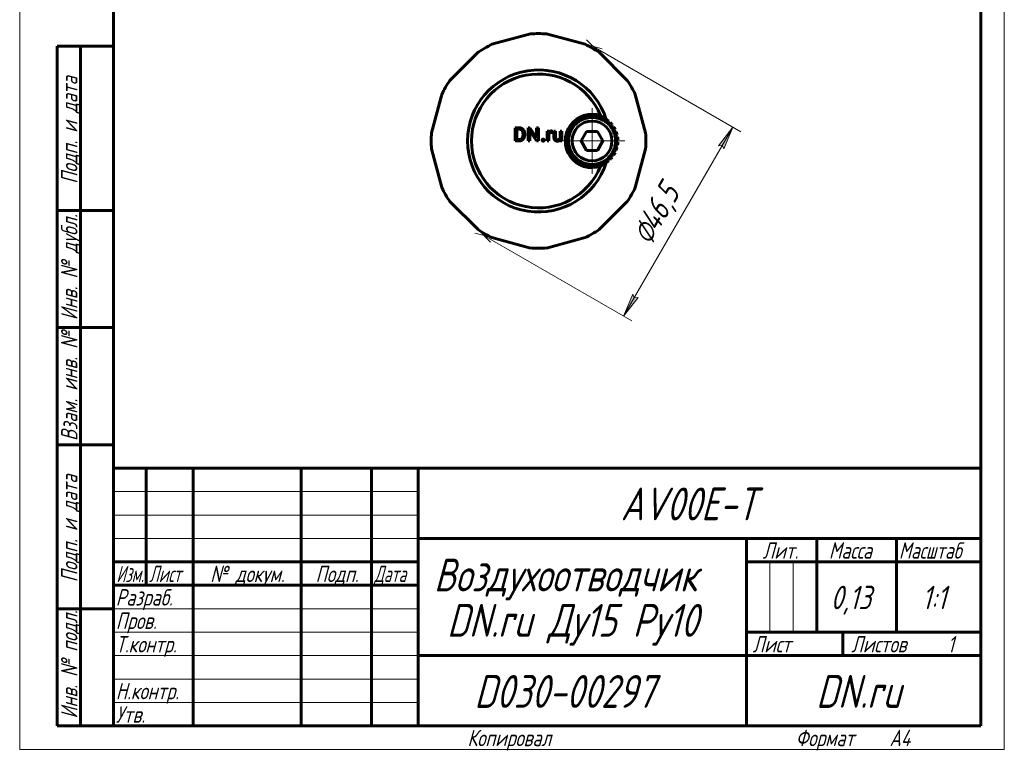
# Model space of a CAD drawing. Header units: millimetres. Extents: x 0 to 210, y 0 to 297.
# Tile 1 of 2: x 0 to 210, y 0 to 156. Entities that reach past the tile are written whole.
import ezdxf

# ---------------------------------------------------------------- set-up
doc = ezdxf.new("R2010")
doc.units = ezdxf.units.MM
for name, pattern in [('K5LT_AXLED', [12, 7.5, -1.5, 1.5, -1.5]), ('K5LT_BASIC', [0]), ('K5LT_THIN', [0])]:
    doc.linetypes.add(name, pattern=pattern)
doc.layers.add('Системный слой', color=7, linetype='Continuous')
doc.layers.add('Системный слой (1)', color=7, linetype='Continuous', true_color=0x6c6c6c)
doc.styles.add('KDIMTEXTSTYLE', font='txt', dxfattribs={"width": 0.96, "oblique": 15, "height": 5})
doc.styles.add('KTEXTSTYLE', font='txt', dxfattribs={"width": 0.96, "height": 5})
doc.dimstyles.new('KDIMSTYLE (1.00)', dxfattribs={"dimtxt": 5, "dimasz": 1, "dimexe": 2, "dimexo": 0, "dimgap": 1, "dimtad": 1, "dimtxsty": 'KDIMTEXTSTYLE', "dimsah": 1, "dimcen": 0, "dimdle": 1, "dimadec": 0, "dimazin": 0, "dimtfac": 0.667, "dimtmove": 0, "dimatfit": 3, "dimfxl": 1, "dimtvp": 1, "dimtolj": 1, "dimtzin": 0, "dimarcsym": 0})

# ---------------------------------------------------------------- blocks, each defined once
blk = doc.blocks.new('U9')
at = {"layer": 'Системный слой (1)', "color": 143, "linetype": 'K5LT_BASIC', "lineweight": 60, "true_color": 0x33acca}
for p, q in [((123.9, 135.19), (124.07, 135.07)), ((124.07, 135.07), (124.25, 134.93)), ((124.25, 134.93), (124.43, 134.77)), ((124.6, 134.59), (124.67, 134.5)), ((124.67, 134.5), (124.75, 134.4)), ((124.75, 134.4), (124.82, 134.3))]:
    blk.add_line(p, q, dxfattribs=at)
blk = doc.blocks.new('U10')
at = {"layer": 'Системный слой (1)', "color": 143, "linetype": 'K5LT_BASIC', "lineweight": 60, "true_color": 0x33acca}
for p, q in [((124.07, 124.53), (123.9, 124.41)), ((124.25, 124.67), (124.07, 124.53)), ((124.43, 124.83), (124.25, 124.67)), ((124.67, 125.11), (124.6, 125.02)), ((124.75, 125.2), (124.67, 125.11)), ((124.82, 125.3), (124.75, 125.2))]:
    blk.add_line(p, q, dxfattribs=at)
blk = doc.blocks.new('U11')
at = {"layer": 'Системный слой (1)', "color": 30, "linetype": 'K5LT_AXLED', "lineweight": 18, "true_color": 0xff8000}
for q in [(122.07, 136.8), (115.07, 129.8), (129.07, 129.8), (122.07, 122.8)]:
    blk.add_line((122.07, 129.8), q, dxfattribs=at)
blk = doc.blocks.new('U12')
at = {"layer": 'Системный слой (1)', "color": 7, "linetype": 'K5LT_THIN', "lineweight": 18, "true_color": 0xffffff}
for p, q in [((123.57, 148.72), (120.9, 151.39)), ((124.25, 149.46), (120.61, 150.43))]:
    blk.add_line(p, q, dxfattribs=at)
blk = doc.blocks.new('U13')
at = {"layer": 'Системный слой (1)', "color": 7, "linetype": 'K5LT_THIN', "lineweight": 18, "true_color": 0xffffff}
for p, q in [((97.09, 110.15), (100.73, 109.17)), ((97.77, 110.88), (100.44, 108.21))]:
    blk.add_line(p, q, dxfattribs=at)
blk = doc.blocks.new('D3')
at = {"layer": 'Системный слой (1)'}
for points in [[(150.17, 128.12), (152.1, 132.78), (149.03, 128.78), (149.85, 128.88)], [(128.81, 92.43), (131.88, 96.43), (131.06, 96.33), (130.74, 97.09)]]:
    blk.add_hatch(color=7, dxfattribs=at).paths.add_polyline_path(points)
at = {"layer": 'Системный слой (1)', "color": 7, "linetype": 'K5LT_THIN', "lineweight": 18, "true_color": 0xffffff}
for p, q in [((122.32, 149.97), (153.83, 131.78)), ((149.03, 128.78), (152.1, 132.78)), ((152.1, 132.78), (150.17, 128.12)), ((149.85, 128.88), (149.03, 128.78)), ((150.17, 128.12), (149.85, 128.88)), ((128.81, 92.43), (130.74, 97.09)), ((130.74, 97.09), (131.06, 96.33)), ((131.88, 96.43), (128.81, 92.43)), ((131.06, 96.33), (131.88, 96.43))]:
    blk.add_line(p, q, dxfattribs=at)
blk.add_wipeout([(135.76, 106.47), (129.37, 110.16), (136.72, 122.9), (143.11, 119.21)]).dxf.layer = 'Системный слой (1)'
for p, q in [((152.1, 132.78), (128.81, 92.43)), ((99.02, 109.63), (130.54, 91.43))]:
    blk.add_line(p, q, dxfattribs=at)
at = {"layer": 'Системный слой (1)', "color": 7, "char_height": 5, "attachment_point": 1, "rotation": 60, "style": 'KTEXTSTYLE'}
for s, insert in [('\\fArial|b0|c204|p34;\\H5.0;\\W1.000;\\Q15;\\fGOST Type AU|b0|i0|c204|p34;\\Q15;\\W0.960;46,5', (131.71, 112.63)), ('\\fArial|b0|c204|p34;\\H5.0;\\W1.000;\\Q15;\\fGOST Type AU|b0|i0|c204|p34;\\Q15;\\W0.960;⌀', (130.05, 109.77))]:
    blk.add_mtext(s, dxfattribs=dict(at, insert=insert))
blk = doc.blocks.new('KDIMARROW_01')
at = {"layer": 'Системный слой'}
blk.add_hatch(color=0, dxfattribs=at).paths.add_polyline_path([(-5, -0.66), (0, 0), (-5, 0.66), (-4.5, 0)])
at = {"layer": 'Системный слой', "color": 0, "linetype": 'K5LT_THIN', "lineweight": 18}
for p, q in [((-4.5, 0), (-5, 0.66)), ((-5, 0.66), (0, 0)), ((0, 0), (-5, -0.66)), ((-5, -0.66), (-4.5, 0))]:
    blk.add_line(p, q, dxfattribs=at)
at = {"layer": 'Системный слой (1)', "color": 0, "linetype": 'K5LT_THIN', "lineweight": 18}
blk.add_line((110.67, 129.8), (109.67, 129.8), dxfattribs=at)
blk = doc.blocks.new('U14')
at = {"color": 7, "linetype": 'K5LT_THIN', "lineweight": 18, "true_color": 0xffffff}
for p, q in [((0, 0), (0, 297)), ((210, 297), (210, 0)), ((20, 55), (85, 55)), ((20, 50), (85, 50)), ((20, 45), (85, 45)), ((159.96, 25), (159.96, 40)), ((164.98, 25), (164.98, 40)), ((20, 30), (85, 30)), ((20, 25), (85, 25)), ((20, 20), (85, 20)), ((20, 15), (85, 15)), ((20, 10), (85, 10)), ((210, 0), (0, 0))]:
    blk.add_line(p, q, dxfattribs=at)
at = {"color": 143, "linetype": 'K5LT_BASIC', "lineweight": 60, "true_color": 0x33acca}
for p, q in [((20, 5), (20, 292)), ((205, 292), (205, 5)), ((8, 5), (8, 150)), ((20, 150), (8, 150)), ((13, 5), (13, 150)), ((20, 115), (8, 115)), ((20, 90), (8, 90)), ((20, 65), (8, 65)), ((20, 60), (205, 60)), ((20, 5), (20, 60)), ((27, 35), (27, 60)), ((37, 5), (37, 60)), ((60, 5), (60, 60)), ((75, 5), (75, 60)), ((85, 5), (85, 60)), ((85, 45), (205, 45)), ((155, 5), (155, 45)), ((170, 25), (170, 45)), ((187, 25), (187, 45)), ((20, 40), (85, 40)), ((155, 40), (170, 40)), ((170, 40), (205, 40)), ((20, 35), (85, 35)), ((20, 30), (8, 30)), ((155, 25), (205, 25)), ((175.57, 20), (175.57, 25)), ((85, 20), (155, 20)), ((155, 20), (205, 20)), ((20, 5), (8, 5)), ((205, 5), (20, 5))]:
    blk.add_line(p, q, dxfattribs=at)
at = {"color": 7, "char_height": 3.5, "attachment_point": 1, "rotation": 90, "style": 'KTEXTSTYLE'}
for s, insert in [('\\fArial|b0|c204|p34;\\H5.0;\\W1.000;\\Q15;\\fGOST Type AU|b0|i0|c204|p34;\\Q15;\\W0.960;\\H3.50;Подп. и дата', (8.82, 120.66)), ('\\fArial|b0|c204|p34;\\H5.0;\\W1.000;\\Q15;\\fGOST Type AU|b0|i0|c204|p34;\\Q15;\\W0.960;\\H3.50;Инв. № дубл.', (8.82, 91.57)), ('\\fArial|b0|c204|p34;\\H5.0;\\W1.000;\\Q15;\\fGOST Type AU|b0|i0|c204|p34;\\Q15;\\W0.960;\\H3.50;Взам. инв. №', (8.82, 65.8)), ('\\fArial|b0|c204|p34;\\H5.0;\\W1.000;\\Q15;\\fGOST Type AU|b0|i0|c204|p34;\\Q15;\\W0.960;\\H3.50;Подп. и дата', (8.82, 35.66)), ('\\fArial|b0|c204|p34;\\H5.0;\\W1.000;\\Q15;\\fGOST Type AU|b0|i0|c204|p34;\\Q15;\\W0.960;\\H3.50;Инв. № подл.', (8.82, 6.57))]:
    blk.add_mtext(s, dxfattribs=dict(at, insert=insert))
at = {"color": 7, "attachment_point": 1, "style": 'KTEXTSTYLE'}
for s, insert, char_height in [('\\fArial|b0|c204|p34;\\H5.0;\\W1.000;\\Q15;\\fGOST Type AU|b0|i0|c204|p34;\\Q15;\\W0.960;\\H7.00;AV00E-T', (128.17, 55.86), 7), ('\\fArial|b0|c204|p34;\\H5.0;\\W1.000;\\Q15;\\fGOST Type AU|b0|i0|c204|p34;\\Q15;\\W0.960;\\H3.50;Лит.', (158.47, 44.18), 3.5), ('\\fArial|b0|c204|p34;\\H5.0;\\W1.000;\\Q15;\\fGOST Type AU|b0|i0|c204|p34;\\Q15;\\W0.960;\\H3.50;Масса', (172.58, 44.18), 3.5), ('\\fArial|b0|c204|p34;\\H5.0;\\W1.000;\\Q15;\\fGOST Type AU|b0|i0|c204|p34;\\Q15;\\W0.926;\\H3.50;Масштаб', (187.52, 44.18), 3.5), ('\\fArial|b0|c204|p34;\\H5.0;\\W1.000;\\Q15;\\fGOST Type AU|b0|i0|c204|p34;\\Q15;\\W0.960;\\H7.00;Воздухоотводчик', (88.35, 40.69), 7), ('\\fArial|b0|c204|p34;\\H5.0;\\W1.000;\\Q15;\\fGOST Type AU|b0|i0|c204|p34;\\Q15;\\W0.786;\\H3.50;Изм.', (20.62, 39.18), 3.5), ('\\fArial|b0|c204|p34;\\H5.0;\\W1.000;\\Q15;\\fGOST Type AU|b0|i0|c204|p34;\\Q15;\\W0.800;\\H3.50;Лист', (27.61, 39.18), 3.5), ('\\fArial|b0|c204|p34;\\H5.0;\\W1.000;\\Q15;\\fGOST Type AU|b0|i0|c204|p34;\\Q15;\\W0.960;\\H3.50;№ докум.', (40.63, 39.18), 3.5), ('\\fArial|b0|c204|p34;\\H5.0;\\W1.000;\\Q15;\\fGOST Type AU|b0|i0|c204|p34;\\Q15;\\W0.960;\\H3.50;Подп.', (63.1, 39.18), 3.5), ('\\fArial|b0|c204|p34;\\H5.0;\\W1.000;\\Q15;\\fGOST Type AU|b0|i0|c204|p34;\\Q15;\\W0.800;\\H3.50;Дата', (75.61, 39.18), 3.5), ('\\fArial|b0|c204|p34;\\H5.0;\\W1.000;\\Q15;\\fGOST Type AU|b0|i0|c204|p34;\\Q15;\\W0.960;\\H3.50;Разраб.', (20.5, 34.18), 3.5), ('\\fArial|b0|c204|p34;\\H5.0;\\W1.000;\\Q15;\\fGOST Type AU|b0|i0|c204|p34;\\Q15;\\W0.960;0,13', (172.96, 34.9), 5), ('\\fArial|b0|c204|p34;\\H5.0;\\W1.000;\\Q15;\\fGOST Type AU|b0|i0|c204|p34;\\Q15;\\W0.960;{\\c16737820;1:1}', (192.44, 34.9), 5), ('\\fArial|b0|c204|p34;\\H5.0;\\W1.000;\\Q15;\\fGOST Type AU|b0|i0|c204|p34;\\Q15;\\W0.960;\\H7.00;DN.ru Ду15 Ру10', (91.13, 31.02), 7), ('\\fArial|b0|c204|p34;\\H5.0;\\W1.000;\\Q15;\\fGOST Type AU|b0|i0|c204|p34;\\Q15;\\W0.960;\\H3.50;Пров.', (20.5, 29.18), 3.5), ('\\fArial|b0|c204|p34;\\H5.0;\\W1.000;\\Q15;\\fGOST Type AU|b0|i0|c204|p34;\\Q15;\\W0.960;\\H3.50;Т.контр.', (20.5, 24.18), 3.5), ('\\fArial|b0|c204|p34;\\H5.0;\\W1.000;\\Q15;\\fGOST Type AU|b0|i0|c204|p34;\\Q15;\\W0.960;\\H3.50;Лист', (156.32, 24.18), 3.5), ('\\fArial|b0|c204|p34;\\H5.0;\\W1.000;\\Q15;\\fGOST Type AU|b0|i0|c204|p34;\\Q15;\\W0.960;\\H3.50;Листов', (177.36, 24.18), 3.5), ('\\fArial|b0|c204|p34;\\H5.0;\\W1.000;\\Q15;\\fGOST Type AU|b0|i0|c204|p34;\\Q15;\\W0.960;\\H3.50;1', (197.91, 24.18), 3.5), ('\\fArial|b0|c204|p34;\\H5.0;\\W1.000;\\Q15;\\fGOST Type AU|b0|i0|c204|p34;\\Q15;\\W0.960;\\H7.00;D030-00297', (96.96, 15.86), 7), ('\\fArial|b0|c204|p34;\\H5.0;\\W1.000;\\Q15;\\fGOST Type AU|b0|i0|c204|p34;\\Q15;\\W0.960;\\H7.00;DN.ru', (169.84, 15.86), 7), ('\\fArial|b0|c204|p34;\\H5.0;\\W1.000;\\Q15;\\fGOST Type AU|b0|i0|c204|p34;\\Q15;\\W0.960;\\H3.50;Н.контр.', (20.5, 14.18), 3.5), ('\\fArial|b0|c204|p34;\\H5.0;\\W1.000;\\Q15;\\fGOST Type AU|b0|i0|c204|p34;\\Q15;\\W0.960;\\H3.50;Утв.', (20.5, 9.18), 3.5), ('\\fArial|b0|c204|p34;\\H5.0;\\W1.000;\\Q15;\\fGOST Type AU|b0|i0|c204|p34;\\Q15;\\W0.960;\\H3.50;Копировал', (95.5, 4.18), 3.5), ('\\fArial|b0|c204|p34;\\H5.0;\\W1.000;\\Q15;\\fGOST Type AU|b0|i0|c204|p34;\\Q15;\\W0.960;\\H3.50;Формат', (165.5, 4.18), 3.5), ('\\fArial|b0|c204|p34;\\H5.0;\\W1.000;\\Q15;\\fGOST Type AU|b0|i0|c204|p34;\\Q15;\\W0.960;\\H3.50;A4', (185.5, 4.18), 3.5)]:
    blk.add_mtext(s, dxfattribs=dict(at, insert=insert, char_height=char_height))

msp = doc.modelspace()

# ---------------------------------------------------------------- linework, layer by layer
at = {"layer": 'Системный слой (1)', "color": 143, "linetype": 'K5LT_BASIC', "lineweight": 60, "true_color": 0x33acca}
for p, q in [((108.962, 152.638), (100.729, 150.432)), ((120.608, 150.432), (112.376, 152.638)), ((97.772, 148.725), (91.746, 142.698)), ((129.592, 142.698), (123.565, 148.725)), ((90.038, 139.741), (87.832, 131.509)), ((133.505, 131.509), (131.299, 139.741)), ((119.569, 134.132), (119.107, 134.436)), ((119.536, 134.683), (119.569, 134.132)), ((120.524, 134.557), (120.136, 134.951)), ((120.606, 135.103), (120.524, 134.557)), ((121.546, 134.774), (121.249, 135.24)), ((121.74, 135.292), (121.546, 134.774)), ((122.591, 134.774), (122.397, 135.292)), ((122.889, 135.24), (122.591, 134.774)), ((123.614, 134.557), (123.531, 135.103)), ((124.002, 134.951), (123.614, 134.557)), ((124.569, 134.132), (124.602, 134.683)), ((125.03, 134.436), (124.569, 134.132)), ((105.678, 132.622), (105.678, 129.802)), ((106.476, 132.622), (105.678, 132.622)), ((106.476, 132.316), (106.052, 132.316)), ((106.052, 132.316), (106.052, 130.106)), ((108.83, 132.622), (108.456, 132.622)), ((108.456, 132.622), (108.456, 129.802)), ((110.257, 130.441), (108.83, 132.622)), ((110.627, 132.622), (110.257, 132.622)), ((110.257, 132.622), (110.257, 130.441)), ((110.627, 129.802), (110.627, 132.622)), ((118.024, 132.74), (117.478, 132.831)), ((117.769, 133.231), (118.024, 132.74)), ((118.723, 133.517), (118.209, 133.719)), ((118.576, 134.05), (118.723, 133.517)), ((125.414, 133.517), (125.562, 134.05)), ((125.929, 133.719), (125.414, 133.517)), ((126.114, 132.74), (126.369, 133.231)), ((126.659, 132.831), (126.114, 132.74)), ((107.35, 131.127), (107.35, 131.299)), ((107.721, 131.127), (107.721, 131.295)), ((108.83, 129.802), (108.83, 131.977)), ((108.83, 131.977), (110.251, 129.802)), ((112.529, 131.897), (112.529, 129.802)), ((112.878, 131.897), (112.529, 131.897)), ((112.885, 131.658), (112.878, 131.897)), ((112.888, 129.802), (112.888, 131.291)), ((113.541, 131.576), (113.543, 131.91)), ((113.95, 131.897), (113.95, 130.545)), ((114.309, 131.897), (113.95, 131.897)), ((114.309, 130.541), (114.309, 131.897)), ((115.602, 131.897), (115.241, 131.897)), ((115.241, 131.897), (115.241, 130.372)), ((115.602, 129.802), (115.602, 131.897)), ((117.178, 130.841), (116.643, 130.702)), ((116.746, 131.186), (117.178, 130.841)), ((117.501, 131.835), (116.949, 131.81)), ((117.15, 132.262), (117.501, 131.835)), ((119.759, 129.802), (120.914, 131.802)), ((120.914, 131.802), (123.223, 131.802)), ((123.223, 131.802), (124.378, 129.802)), ((126.636, 131.835), (126.988, 132.262)), ((127.189, 131.81), (126.636, 131.835)), ((126.959, 130.841), (127.392, 131.186)), ((127.495, 130.702), (126.959, 130.841)), ((105.678, 129.802), (106.442, 129.802)), ((106.052, 130.106), (106.442, 130.106)), ((108.456, 129.802), (108.83, 129.802)), ((110.251, 129.802), (110.627, 129.802)), ((112.529, 129.802), (112.888, 129.802)), ((115.251, 130.008), (115.259, 129.802)), ((115.259, 129.802), (115.602, 129.802)), ((116.574, 130.049), (117.069, 129.802)), ((117.069, 129.802), (116.574, 129.554)), ((116.643, 128.901), (117.178, 128.762)), ((117.178, 128.762), (116.746, 128.417)), ((120.914, 127.802), (119.759, 129.802)), ((124.378, 129.802), (123.223, 127.802)), ((126.959, 128.762), (127.495, 128.901)), ((127.392, 128.417), (126.959, 128.762)), ((127.069, 129.802), (127.563, 130.049)), ((127.563, 129.554), (127.069, 129.802)), ((87.832, 128.094), (90.038, 119.862)), ((116.949, 127.793), (117.501, 127.768)), ((117.501, 127.768), (117.15, 127.341)), ((117.478, 126.772), (118.024, 126.863)), ((118.024, 126.863), (117.769, 126.372)), ((118.209, 125.884), (118.723, 126.086)), ((118.723, 126.086), (118.576, 125.553)), ((123.223, 127.802), (120.914, 127.802)), ((125.562, 125.553), (125.414, 126.086)), ((125.414, 126.086), (125.929, 125.884)), ((126.369, 126.372), (126.114, 126.863)), ((126.114, 126.863), (126.659, 126.772)), ((126.636, 127.768), (127.189, 127.793)), ((126.988, 127.341), (126.636, 127.768)), ((131.299, 119.862), (133.505, 128.094)), ((119.107, 125.167), (119.569, 125.471)), ((119.569, 125.471), (119.536, 124.92)), ((120.136, 124.652), (120.524, 125.046)), ((120.524, 125.046), (120.606, 124.5)), ((121.249, 124.363), (121.546, 124.829)), ((121.546, 124.829), (121.74, 124.311)), ((122.397, 124.311), (122.591, 124.829)), ((122.591, 124.829), (122.889, 124.363)), ((123.531, 124.5), (123.614, 125.046)), ((123.614, 125.046), (124.002, 124.652)), ((124.569, 125.471), (125.03, 125.167)), ((124.602, 124.92), (124.569, 125.471)), ((91.746, 116.905), (97.772, 110.878)), ((123.565, 110.878), (129.592, 116.905)), ((100.729, 109.171), (108.962, 106.965)), ((112.376, 106.965), (120.608, 109.171))]:
    msp.add_line(p, q, dxfattribs=at)
msp.add_circle((122.069, 129.802), 4.25, dxfattribs=at)
for centre, radius, start, end in [((110.669, 129.802), 22.9, 85.72467, 94.27533), ((110.669, 129.802), 22.9, 115.72467, 124.27533), ((110.669, 129.802), 22.9, 55.72467, 64.27533), ((110.669, 129.802), 15.15, 17.61021, 342.38979), ((110.669, 129.802), 14.283, 22.17213, 337.82787), ((110.669, 129.802), 22.9, 145.72467, 154.27533), ((110.669, 129.802), 22.9, 25.72467, 34.27533), ((122.069, 129.802), 5.692, 71.27526, 288.72474), ((122.069, 129.802), 5.5, 122.57627, 129.42373), ((122.069, 129.802), 5.5, 110.57627, 117.42373), ((122.069, 129.802), 5, 108, 120), ((122.069, 129.802), 5, 96, 108), ((122.069, 129.802), 5.5, 98.57627, 105.42373), ((122.069, 129.802), 5, 84, 96), ((122.069, 129.802), 5.5, 86.57627, 93.42373), ((122.069, 129.802), 5, 72, 84), ((122.069, 129.802), 5.5, 74.57627, 81.42373), ((122.069, 129.802), 5, 60, 72), ((122.069, 129.802), 5.5, 62.57627, 69.42373), ((122.069, 129.802), 5.5, 50.57627, 57.42373), ((122.069, 129.802), 5.5, 146.57627, 153.42373), ((122.069, 129.802), 5, 144, 156), ((122.069, 129.802), 5.5, 134.57627, 141.42373), ((122.069, 129.802), 5, 132, 144), ((122.069, 129.802), 5, 120, 132), ((122.069, 129.802), 5, 48, 60), ((122.069, 129.802), 5, 36, 48), ((122.069, 129.802), 5.5, 38.57627, 45.42373), ((122.069, 129.802), 5, 24, 36), ((122.069, 129.802), 5.5, 26.57627, 33.42373), ((110.669, 129.802), 22.9, 175.72467, 184.27533), ((122.069, 129.802), 5.5, 170.57627, 177.42373), ((122.069, 129.802), 5.5, 158.57627, 165.42373), ((122.069, 129.802), 5, 168, 180), ((122.069, 129.802), 5, 156, 168), ((122.069, 129.802), 5, 12, 24), ((122.069, 129.802), 5, 0, 12), ((122.069, 129.802), 5.5, 14.57627, 21.42373), ((122.069, 129.802), 5.5, 2.57627, 9.42373), ((110.669, 129.802), 22.9, 355.72467, 4.27533), ((122.069, 129.802), 5.5, 182.57627, 189.42373), ((122.069, 129.802), 5.5, 194.57627, 201.42373), ((122.069, 129.802), 5, 180, 192), ((122.069, 129.802), 5, 192, 204), ((122.069, 129.802), 5, 336, 348), ((122.069, 129.802), 5, 348, 0), ((122.069, 129.802), 5.5, 338.57627, 345.42373), ((122.069, 129.802), 5.5, 350.57627, 357.42373), ((122.069, 129.802), 5.5, 206.57627, 213.42373), ((122.069, 129.802), 5, 204, 216), ((122.069, 129.802), 5.5, 218.57627, 225.42373), ((122.069, 129.802), 5, 216, 228), ((122.069, 129.802), 5, 228, 240), ((122.069, 129.802), 5, 300, 312), ((122.069, 129.802), 5, 312, 324), ((122.069, 129.802), 5.5, 314.57627, 321.42373), ((122.069, 129.802), 5, 324, 336), ((122.069, 129.802), 5.5, 326.57627, 333.42373), ((122.069, 129.802), 5.5, 230.57627, 237.42373), ((122.069, 129.802), 5.5, 242.57627, 249.42373), ((122.069, 129.802), 5, 240, 252), ((122.069, 129.802), 5, 252, 264), ((122.069, 129.802), 5.5, 254.57627, 261.42373), ((122.069, 129.802), 5, 264, 276), ((122.069, 129.802), 5.5, 266.57627, 273.42373), ((122.069, 129.802), 5, 276, 288), ((122.069, 129.802), 5.5, 278.57627, 285.42373), ((122.069, 129.802), 5, 288, 300), ((122.069, 129.802), 5.5, 290.57627, 297.42373), ((122.069, 129.802), 5.5, 302.57627, 309.42373), ((110.669, 129.802), 22.9, 205.72467, 214.27533), ((110.669, 129.802), 22.9, 325.72467, 334.27533), ((110.669, 129.802), 22.9, 235.72467, 244.27533), ((110.669, 129.802), 22.9, 295.72467, 304.27533), ((110.669, 129.802), 22.9, 265.72467, 274.27533)]:
    msp.add_arc(centre, radius, start, end, dxfattribs=at)
for points in [[(107.721, 131.295), (107.721, 131.601), (107.542, 132.091), (107.211, 132.438), (106.754, 132.622), (106.476, 132.622)], [(107.35, 131.299), (107.35, 131.541), (107.234, 131.919), (107.009, 132.18), (106.686, 132.316), (106.476, 132.316)], [(106.442, 130.106), (106.744, 130.106), (107.147, 130.36), (107.35, 130.819), (107.35, 131.127)], [(106.442, 129.802), (106.736, 129.802), (107.207, 129.986), (107.542, 130.33), (107.721, 130.82), (107.721, 131.127)], [(112.888, 131.291), (112.925, 131.379), (112.987, 131.445)], [(112.987, 131.445), (113.053, 131.514), (113.148, 131.553)], [(113.384, 131.937), (113.214, 131.937), (113.09, 131.864)], [(113.148, 131.553), (113.243, 131.592), (113.367, 131.592)], [(113.367, 131.592), (113.417, 131.592), (113.496, 131.586), (113.541, 131.576)], [(113.473, 131.928), (113.423, 131.937), (113.384, 131.937)], [(113.543, 131.91), (113.524, 131.919), (113.473, 131.928)], [(113.95, 130.545), (113.95, 130.335), (114, 130.186)], [(114.341, 130.307), (114.309, 130.399), (114.309, 130.541)], [(114.428, 130.162), (114.373, 130.215), (114.341, 130.307)], [(115.241, 130.372), (115.181, 130.236), (115.057, 130.154)], [(111.481, 130.129), (111.424, 130.066), (111.424, 129.975)], [(111.424, 129.975), (111.424, 129.886), (111.481, 129.824)], [(111.647, 130.192), (111.538, 130.192), (111.481, 130.129)], [(111.481, 129.824), (111.538, 129.762), (111.647, 129.762)], [(111.813, 130.129), (111.755, 130.192), (111.647, 130.192)], [(111.647, 129.762), (111.755, 129.762), (111.813, 129.824)], [(111.87, 129.975), (111.87, 130.066), (111.813, 130.129)], [(111.813, 129.824), (111.87, 129.886), (111.87, 129.975)], [(114, 130.186), (114.049, 130.037), (114.14, 129.944)], [(114.14, 129.944), (114.231, 129.851), (114.358, 129.806)], [(114.358, 129.806), (114.485, 129.762), (114.638, 129.762)], [(114.695, 130.066), (114.621, 130.066), (114.483, 130.109), (114.428, 130.162)], [(115.057, 130.154), (114.923, 130.066), (114.695, 130.066)]]:
    msp.add_open_spline(points, degree=2, dxfattribs=at)
for points, knots in [([(113.09, 131.864), (112.967, 131.791), (112.887, 131.66), (112.885, 131.658)], [0, 0, 0, 1.9669796, 2, 2, 2]), ([(114.638, 129.762), (114.863, 129.762), (115.159, 129.899), (115.251, 130.008)], [0, 0, 0, 1.0605951, 2, 2, 2])]:
    msp.add_open_spline(points, degree=2, knots=knots, dxfattribs=at)

# ---------------------------------------------------------------- block references
at = {"layer": 'Системный слой (1)'}
for name in ['U12', 'U11', 'U9', 'U10', 'U13']:
    msp.add_blockref(name, (0, 0), dxfattribs=at)

# ---------------------------------------------------------------- next in the draw order: dimensions: what is measured, and where the dimension line sits
at = {"layer": 'Системный слой (1)', "color": 7}
dim = msp.add_linear_dim(base=(152.101, 132.778), p1=(99.022, 109.629), p2=(122.316, 149.974), angle=60, text='\\fGOST Type AU|b0|c204|p34;\\H5.0;\\W0.960;\\Q15;∅\\fGOST Type AU|b0|c204|p34;\\H5.0;\\W0.960;\\Q15;\\fGOST Type AU|b0|i0|c204|p34;\\Q15;46,5', dimstyle='KDIMSTYLE (1.00)', override={"dimexo": 0, "dimblk1": 'KDIMARROW_01', "dimblk2": 'KDIMARROW_01', "dimse1": 0, "dimse2": 0, "dimclrt": 7, "dimtolj": 1}, dxfattribs=at)
dim.commit()
dim.dimension.update_dxf_attribs({"geometry": 'D3', "text_midpoint": (140.454, 112.605), "dimtype": 160})

# ---------------------------------------------------------------- next in the draw order: block references
msp.add_blockref('U14', (0, 0))

doc.saveas('drawing.dxf')
